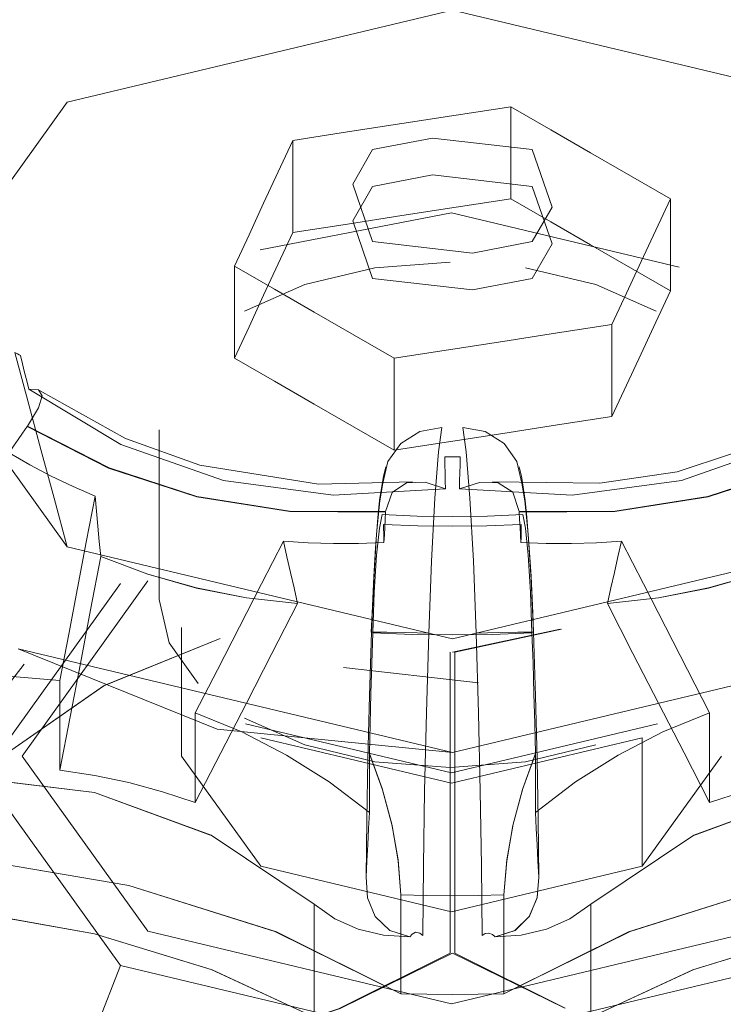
# Model space of a CAD drawing. Header units: metres. Extents: x -16.8 to 29.9, y -11.9 to 37.1.
# Tile 28 of 202: x -6.6312 to -6.6156, y 7.9485 to 7.9704. Entities that reach past the tile are written whole.
import ezdxf

# ---------------------------------------------------------------- set-up
doc = ezdxf.new("R2010")
doc.units = ezdxf.units.M
doc.layers.add('P-SANR-FIXT', color=7, linetype='Continuous', lineweight=5)

# ---------------------------------------------------------------- blocks, each defined once
blk = doc.blocks.new('TORNEIRA DE JARDIM COM BICO PARA MANGUEIRA - 1130_BC_Cromado-2213981-EXPLODE')
at = {"layer": 'P-SANR-FIXT'}
for p, q in [((-6.628089, 7.961271), (-6.628089, 7.957514)), ((-6.627593, 7.95689), (-6.627593, 7.954042)), ((-6.619202, 7.956855), (-6.621592, 7.956345)), ((-6.621542, 7.956345), (-6.619175, 7.956853)), ((-6.631083, 7.95608), (-6.633663, 7.95275)), ((-6.624009, 7.956008), (-6.621014, 7.955662)), ((-6.617385, 7.951601), (-6.615633, 7.954042)), ((-6.615633, 7.954042), (-6.617385, 7.951601)), ((-6.621592, 7.949675), (-6.619117, 7.948457)), ((-6.619092, 7.948454), (-6.621542, 7.949675)), ((-6.629636, 7.947628), (-6.628949, 7.9494)), ((-6.628949, 7.9494), (-6.629636, 7.947628))]:
    blk.add_line(p, q, dxfattribs=at)
for points in [[(-6.630131, 7.95868, 0), (-6.633669, 7.96361, 0), (-6.630131, 7.96854, 0), (-6.621592, 7.970582, 0), (-6.613053, 7.96854, 0)], [(-6.613053, 7.96854, 0), (-6.621592, 7.970582, 0), (-6.630131, 7.96854, 0), (-6.633669, 7.96361, 0), (-6.630131, 7.95868, 0)], [(-6.613053, 7.96854, 0), (-6.609516, 7.96361, 0), (-6.613053, 7.95868, 0), (-6.621592, 7.956637, 0), (-6.630131, 7.95868, 0)], [(-6.630131, 7.95868, 0), (-6.621592, 7.956637, 0), (-6.613053, 7.95868, 0), (-6.609516, 7.96361, 0), (-6.613053, 7.96854, 0)], [(-6.625128, 7.967692, 0), (-6.62392, 7.967879, 0), (-6.622713, 7.968066, 0), (-6.621506, 7.968252, 0), (-6.620298, 7.968439, 0)], [(-6.620298, 7.968439, 0), (-6.621506, 7.968252, 0), (-6.622713, 7.968066, 0), (-6.62392, 7.967879, 0), (-6.625128, 7.967692, 0)], [(-6.620298, 7.968439, 0), (-6.620298, 7.967929, 0), (-6.620298, 7.967419, 0), (-6.620298, 7.966908, 0), (-6.620298, 7.966398, 0)], [(-6.616763, 7.966398, 0), (-6.617647, 7.966908, 0), (-6.61853, 7.967419, 0), (-6.619414, 7.967929, 0), (-6.620298, 7.968439, 0)], [(-6.620298, 7.968439, 0), (-6.619414, 7.967929, 0), (-6.61853, 7.967419, 0), (-6.617647, 7.966908, 0), (-6.616763, 7.966398, 0)], [(-6.620298, 7.966398, 0), (-6.620298, 7.966908, 0), (-6.620298, 7.967419, 0), (-6.620298, 7.967929, 0), (-6.620298, 7.968439, 0)], [(-6.626422, 7.964904, 0), (-6.626098, 7.965601, 0), (-6.625775, 7.966298, 0), (-6.625451, 7.966995, 0), (-6.625128, 7.967692, 0)], [(-6.625128, 7.967692, 0), (-6.625451, 7.966995, 0), (-6.625775, 7.966298, 0), (-6.626098, 7.965601, 0), (-6.626422, 7.964904, 0)], [(-6.625128, 7.965651, 0), (-6.625128, 7.966161, 0), (-6.625128, 7.966672, 0), (-6.625128, 7.967182, 0), (-6.625128, 7.967692, 0)], [(-6.625128, 7.967692, 0), (-6.625128, 7.967182, 0), (-6.625128, 7.966672, 0), (-6.625128, 7.966161, 0), (-6.625128, 7.965651, 0)], [(-6.619825, 7.967488, 0), (-6.622034, 7.967743, 0), (-6.62336, 7.967488, 0), (-6.623802, 7.966723, 0), (-6.62336, 7.965447, 0)], [(-6.631217, 7.95642, 0), (-6.621592, 7.954118, 0), (-6.611968, 7.95642, 0), (-6.607981, 7.961977, 0), (-6.611968, 7.967533, 0)], [(-6.611968, 7.967533, 0), (-6.608884, 7.964988, 0), (-6.607981, 7.961977, 0), (-6.611968, 7.95642, 0), (-6.621592, 7.954118, 0), (-6.626808, 7.954639, 0), (-6.631217, 7.95642, 0)], [(-6.62336, 7.965447, 0), (-6.62115, 7.965192, 0), (-6.619825, 7.965447, 0), (-6.619383, 7.966212, 0), (-6.619825, 7.967488, 0)], [(-6.62336, 7.96463, 0), (-6.623802, 7.965906, 0), (-6.62336, 7.966672, 0), (-6.622034, 7.966927, 0), (-6.619825, 7.966672, 0)], [(-6.619825, 7.966672, 0), (-6.619383, 7.965396, 0), (-6.619825, 7.96463, 0), (-6.62115, 7.964375, 0), (-6.62336, 7.96463, 0)], [(-6.620298, 7.966398, 0), (-6.621506, 7.966211, 0), (-6.622713, 7.966024, 0), (-6.62392, 7.965838, 0), (-6.625128, 7.965651, 0)], [(-6.625128, 7.965651, 0), (-6.62392, 7.965838, 0), (-6.622713, 7.966024, 0), (-6.621506, 7.966211, 0), (-6.620298, 7.966398, 0)], [(-6.616763, 7.964357, 0), (-6.617647, 7.964867, 0), (-6.61853, 7.965377, 0), (-6.619414, 7.965888, 0), (-6.620298, 7.966398, 0)], [(-6.620298, 7.966398, 0), (-6.619414, 7.965888, 0), (-6.61853, 7.965377, 0), (-6.617647, 7.964867, 0), (-6.616763, 7.964357, 0)], [(-6.618057, 7.96361, 0), (-6.617733, 7.964307, 0), (-6.61741, 7.965004, 0), (-6.617086, 7.965701, 0), (-6.616763, 7.966398, 0)], [(-6.616763, 7.966398, 0), (-6.617086, 7.965701, 0), (-6.61741, 7.965004, 0), (-6.617733, 7.964307, 0), (-6.618057, 7.96361, 0)], [(-6.616763, 7.966398, 0), (-6.616763, 7.965888, 0), (-6.616763, 7.965377, 0), (-6.616763, 7.964867, 0), (-6.616763, 7.964357, 0)], [(-6.616763, 7.964357, 0), (-6.616763, 7.964867, 0), (-6.616763, 7.965377, 0), (-6.616763, 7.965888, 0), (-6.616763, 7.966398, 0)], [(-6.616566, 7.964879, 0), (-6.621613, 7.966086, 0), (-6.625852, 7.965263, 0)], [(-6.625128, 7.965651, 0), (-6.625451, 7.964954, 0), (-6.625775, 7.964257, 0), (-6.626098, 7.96356, 0), (-6.626422, 7.962863, 0)], [(-6.626422, 7.962863, 0), (-6.626098, 7.96356, 0), (-6.625775, 7.964257, 0), (-6.625451, 7.964954, 0), (-6.625128, 7.965651, 0)], [(-6.626422, 7.962863, 0), (-6.626422, 7.963373, 0), (-6.626422, 7.963883, 0), (-6.626422, 7.964393, 0), (-6.626422, 7.964904, 0)], [(-6.626422, 7.964904, 0), (-6.625538, 7.964393, 0), (-6.624654, 7.963883, 0), (-6.62377, 7.963373, 0), (-6.622886, 7.962863, 0)], [(-6.622886, 7.962863, 0), (-6.62377, 7.963373, 0), (-6.624654, 7.963883, 0), (-6.625538, 7.964393, 0), (-6.626422, 7.964904, 0)], [(-6.626422, 7.964904, 0), (-6.626422, 7.964393, 0), (-6.626422, 7.963883, 0), (-6.626422, 7.963373, 0), (-6.626422, 7.962863, 0)], [(-6.62164, 7.964995, 0), (-6.623309, 7.964868, 0), (-6.624864, 7.964496, 0), (-6.6262, 7.963904, 0)], [(-6.617079, 7.963904, 0), (-6.618415, 7.964496, 0), (-6.61997, 7.964868, 0)], [(-6.618057, 7.961568, 0), (-6.617733, 7.962266, 0), (-6.61741, 7.962963, 0), (-6.617086, 7.96366, 0), (-6.616763, 7.964357, 0)], [(-6.616763, 7.964357, 0), (-6.617086, 7.96366, 0), (-6.61741, 7.962963, 0), (-6.617733, 7.962266, 0), (-6.618057, 7.961568, 0)], [(-6.622886, 7.962863, 0), (-6.621679, 7.963049, 0), (-6.620472, 7.963236, 0), (-6.619264, 7.963423, 0), (-6.618057, 7.96361, 0)], [(-6.618057, 7.96361, 0), (-6.619264, 7.963423, 0), (-6.620472, 7.963236, 0), (-6.621679, 7.963049, 0), (-6.622886, 7.962863, 0)], [(-6.618057, 7.96361, 0), (-6.618057, 7.963099, 0), (-6.618057, 7.962589, 0), (-6.618057, 7.962079, 0), (-6.618057, 7.961568, 0)], [(-6.618057, 7.961568, 0), (-6.618057, 7.962079, 0), (-6.618057, 7.962589, 0), (-6.618057, 7.963099, 0), (-6.618057, 7.96361, 0)], [(-6.631287, 7.962992, 0), (-6.630998, 7.961914, 0), (-6.630709, 7.960836, 0), (-6.63042, 7.959758, 0), (-6.630131, 7.95868, 0)], [(-6.630131, 7.95868, 0), (-6.63042, 7.959758, 0), (-6.630709, 7.960836, 0), (-6.630998, 7.961914, 0), (-6.631287, 7.962992, 0)], [(-6.631287, 7.962992, 0), (-6.631256, 7.962974, 0), (-6.631226, 7.962957, 0), (-6.631195, 7.962939, 0), (-6.631165, 7.962922, 0)], [(-6.631165, 7.962922, 0), (-6.631117, 7.962736, 0), (-6.63107, 7.962549, 0), (-6.631022, 7.962363, 0), (-6.630975, 7.962177, 0)], [(-6.626422, 7.962863, 0), (-6.625538, 7.962352, 0), (-6.624654, 7.961842, 0), (-6.62377, 7.961332, 0), (-6.622886, 7.960821, 0)], [(-6.622886, 7.960821, 0), (-6.62377, 7.961332, 0), (-6.624654, 7.961842, 0), (-6.625538, 7.962352, 0), (-6.626422, 7.962863, 0)], [(-6.622886, 7.960821, 0), (-6.622886, 7.961332, 0), (-6.622886, 7.961842, 0), (-6.622886, 7.962352, 0), (-6.622886, 7.962863, 0)], [(-6.622886, 7.962863, 0), (-6.622886, 7.962352, 0), (-6.622886, 7.961842, 0), (-6.622886, 7.961332, 0), (-6.622886, 7.960821, 0)], [(-6.630975, 7.962177, 0), (-6.630765, 7.962159, 0), (-6.630682, 7.96203, 0), (-6.63076, 7.961761, 0), (-6.631009, 7.961359, 0)], [(-6.630975, 7.962177, 0), (-6.628937, 7.960946, 0), (-6.626668, 7.96015, 0), (-6.624234, 7.959823, 0), (-6.621748, 7.95997, 0)], [(-6.621748, 7.95997, 0), (-6.624234, 7.959824, 0), (-6.626668, 7.96015, 0), (-6.628937, 7.960947, 0), (-6.630975, 7.962177, 0)], [(-6.630741, 7.962146, 0), (-6.628837, 7.96108, 0), (-6.62719, 7.960494, 0), (-6.624557, 7.960072, 0), (-6.622477, 7.960122, 0)], [(-6.621436, 7.95997, 0), (-6.618943, 7.959823, 0), (-6.616517, 7.96015, 0), (-6.61424, 7.960949, 0), (-6.61221, 7.962177, 0)], [(-6.61221, 7.962177, 0), (-6.61424, 7.96095, 0), (-6.616517, 7.96015, 0), (-6.618943, 7.959824, 0), (-6.621436, 7.95997, 0)], [(-6.620701, 7.960121, 0), (-6.618325, 7.960092, 0), (-6.61661, 7.960343, 0), (-6.614206, 7.961145, 0), (-6.612441, 7.962148, 0)], [(-6.622886, 7.960821, 0), (-6.621679, 7.961008, 0), (-6.620472, 7.961195, 0), (-6.619264, 7.961382, 0), (-6.618057, 7.961568, 0)], [(-6.618057, 7.961568, 0), (-6.619264, 7.961382, 0), (-6.620472, 7.961195, 0), (-6.621679, 7.961008, 0), (-6.622886, 7.960821, 0)], [(-6.631015, 7.96135, 0), (-6.631115, 7.961204, 0), (-6.631215, 7.961058, 0), (-6.631314, 7.960912, 0), (-6.631414, 7.960766, 0)], [(-6.623073, 7.95945, 0), (-6.625193, 7.959461, 0), (-6.627257, 7.959786, 0), (-6.629212, 7.960422, 0), (-6.631015, 7.96135, 0)], [(-6.631009, 7.961359, 0), (-6.629199, 7.960429, 0), (-6.627253, 7.959797, 0), (-6.6252, 7.959473, 0), (-6.623072, 7.959461, 0)], [(-6.621825, 7.961327, 0), (-6.622317, 7.96124, 0), (-6.622737, 7.960975, 0), (-6.623022, 7.960571, 0), (-6.623132, 7.96009, 0)], [(-6.622117, 7.956763, 0), (-6.622056, 7.958363, 0), (-6.62198, 7.959761, 0), (-6.6219, 7.960789, 0), (-6.621825, 7.961327, 0)], [(-6.620053, 7.96009, 0), (-6.620162, 7.960571, 0), (-6.620448, 7.960975, 0), (-6.620868, 7.96124, 0), (-6.621359, 7.961327, 0)], [(-6.621359, 7.961327, 0), (-6.621285, 7.960788, 0), (-6.621205, 7.959762, 0), (-6.621129, 7.958368, 0), (-6.621068, 7.956763, 0)], [(-6.620112, 7.959461, 0), (-6.617985, 7.959473, 0), (-6.615932, 7.959797, 0), (-6.613985, 7.960429, 0), (-6.612176, 7.961359, 0)], [(-6.612169, 7.96135, 0), (-6.613972, 7.960422, 0), (-6.615928, 7.959786, 0), (-6.617991, 7.959461, 0), (-6.620112, 7.95945, 0)], [(-6.629509, 7.959806, 0), (-6.629999, 7.960018, 0), (-6.630481, 7.960249, 0), (-6.630952, 7.960498, 0), (-6.631414, 7.960766, 0)], [(-6.631414, 7.960766, 0), (-6.630952, 7.960498, 0), (-6.630481, 7.960249, 0), (-6.629999, 7.960018, 0), (-6.629509, 7.959806, 0)], [(-6.621748, 7.95997, 0), (-6.621752, 7.960146, 0), (-6.621756, 7.960322, 0), (-6.62176, 7.960498, 0), (-6.621764, 7.960674, 0)], [(-6.621764, 7.960674, 0), (-6.621678, 7.960673, 0), (-6.621592, 7.960673, 0), (-6.621506, 7.960673, 0), (-6.62142, 7.960674, 0)], [(-6.62142, 7.960674, 0), (-6.621424, 7.960498, 0), (-6.621428, 7.960322, 0), (-6.621432, 7.960146, 0), (-6.621436, 7.95997, 0)], [(-6.623067, 7.960456, 0), (-6.623123, 7.960248, 0), (-6.623205, 7.959708, 0), (-6.623243, 7.959325, 0), (-6.623295, 7.958655, 0), (-6.623334, 7.958015, 0), (-6.623373, 7.957209, 0), (-6.62339, 7.956788, 0)], [(-6.620117, 7.960456, 0), (-6.620061, 7.960247, 0), (-6.61998, 7.959709, 0), (-6.619942, 7.95933, 0), (-6.61989, 7.958661, 0), (-6.619851, 7.958024, 0), (-6.619812, 7.957217, 0), (-6.619795, 7.956788, 0)], [(-6.623132, 7.96009, 0), (-6.6232, 7.959701, 0), (-6.623271, 7.958958, 0), (-6.623336, 7.957948, 0), (-6.623388, 7.956787, 0)], [(-6.623072, 7.959461, 0), (-6.622928, 7.959884, 0), (-6.622612, 7.960097, 0), (-6.622198, 7.960111, 0), (-6.621748, 7.95997, 0)], [(-6.621436, 7.95997, 0), (-6.62099, 7.96011, 0), (-6.620577, 7.960099, 0), (-6.620252, 7.95989, 0), (-6.620112, 7.959461, 0)], [(-6.619796, 7.956787, 0), (-6.619849, 7.957949, 0), (-6.619914, 7.958958, 0), (-6.619985, 7.9597, 0), (-6.620053, 7.96009, 0)], [(-6.629509, 7.959806, 0), (-6.629704, 7.958785, 0), (-6.629898, 7.957763, 0), (-6.630093, 7.956742, 0), (-6.630288, 7.95572, 0)], [(-6.629385, 7.958464, 0), (-6.629416, 7.9588, 0), (-6.629447, 7.959135, 0), (-6.629478, 7.95947, 0), (-6.629509, 7.959806, 0)], [(-6.623355, 7.956772, 0), (-6.623324, 7.957672, 0), (-6.623271, 7.958498, 0), (-6.623208, 7.959094, 0), (-6.62315, 7.959396, 0)], [(-6.62315, 7.959396, 0), (-6.622373, 7.959364, 0), (-6.621592, 7.959353, 0), (-6.620812, 7.959364, 0), (-6.620034, 7.959396, 0)], [(-6.623109, 7.95878, 0), (-6.6231, 7.958947, 0), (-6.623091, 7.959115, 0), (-6.623082, 7.959283, 0), (-6.623073, 7.95945, 0)], [(-6.620112, 7.95945, 0), (-6.620103, 7.959283, 0), (-6.620094, 7.959115, 0), (-6.620085, 7.958947, 0), (-6.620076, 7.95878, 0)], [(-6.620034, 7.959396, 0), (-6.619976, 7.959094, 0), (-6.619913, 7.958498, 0), (-6.619861, 7.957672, 0), (-6.61983, 7.956772, 0)], [(-6.620066, 7.959178, 0), (-6.620828, 7.959146, 0), (-6.621592, 7.959135, 0), (-6.622356, 7.959146, 0), (-6.623118, 7.959178, 0)], [(-6.623118, 7.959178, 0), (-6.623116, 7.959079, 0), (-6.623114, 7.958979, 0), (-6.623111, 7.958879, 0), (-6.623109, 7.95878, 0)], [(-6.620076, 7.95878, 0), (-6.620073, 7.958879, 0), (-6.620071, 7.958979, 0), (-6.620069, 7.959079, 0), (-6.620066, 7.959178, 0)], [(-6.62729, 7.955003, 0), (-6.626801, 7.955955, 0), (-6.626313, 7.956906, 0), (-6.625825, 7.957857, 0), (-6.625336, 7.958808, 0)], [(-6.623109, 7.95878, 0), (-6.623671, 7.958757, 0), (-6.62423, 7.958754, 0), (-6.624785, 7.958771, 0), (-6.625336, 7.958808, 0)], [(-6.625336, 7.958808, 0), (-6.625258, 7.958461, 0), (-6.62518, 7.958115, 0), (-6.625102, 7.957768, 0), (-6.625024, 7.957422, 0)], [(-6.625336, 7.958808, 0), (-6.624785, 7.958771, 0), (-6.62423, 7.958754, 0), (-6.623671, 7.958757, 0), (-6.623109, 7.95878, 0)], [(-6.620076, 7.95878, 0), (-6.619514, 7.958757, 0), (-6.618955, 7.958754, 0), (-6.618399, 7.958771, 0), (-6.617848, 7.958808, 0)], [(-6.617848, 7.958808, 0), (-6.618399, 7.958771, 0), (-6.618955, 7.958754, 0), (-6.619514, 7.958757, 0), (-6.620076, 7.95878, 0)], [(-6.61816, 7.957422, 0), (-6.618082, 7.957768, 0), (-6.618004, 7.958115, 0), (-6.617926, 7.958461, 0), (-6.617848, 7.958808, 0)], [(-6.617848, 7.958808, 0), (-6.61736, 7.957857, 0), (-6.616872, 7.956906, 0), (-6.616383, 7.955955, 0), (-6.615895, 7.955003, 0)], [(-6.630288, 7.953727, 0), (-6.630062, 7.954911, 0), (-6.629836, 7.956096, 0), (-6.629611, 7.95728, 0), (-6.629385, 7.958464, 0)], [(-6.629385, 7.958464, 0), (-6.628344, 7.958073, 0), (-6.627265, 7.957767, 0), (-6.626156, 7.95755, 0), (-6.625024, 7.957422, 0)], [(-6.625024, 7.957422, 0), (-6.626158, 7.95755, 0), (-6.627265, 7.957768, 0), (-6.628343, 7.958073, 0), (-6.629385, 7.958464, 0)], [(-6.6138, 7.958464, 0), (-6.614842, 7.958073, 0), (-6.615919, 7.957768, 0), (-6.617027, 7.95755, 0), (-6.61816, 7.957422, 0)], [(-6.61816, 7.957422, 0), (-6.617028, 7.95755, 0), (-6.615919, 7.957767, 0), (-6.614841, 7.958073, 0), (-6.6138, 7.958464, 0)], [(-6.628949, 7.9494, 0), (-6.631987, 7.953635, 0), (-6.628949, 7.95787, 0)], [(-6.628338, 7.957925, 0), (-6.631124, 7.954042, 0), (-6.628338, 7.950159, 0)], [(-6.627225, 7.955652, 0), (-6.62787, 7.95655, 0), (-6.628089, 7.957514, 0)], [(-6.625024, 7.957422, 0), (-6.625591, 7.956319, 0), (-6.626157, 7.955216, 0), (-6.626723, 7.954113, 0), (-6.62729, 7.95301, 0)], [(-6.615895, 7.95301, 0), (-6.616461, 7.954113, 0), (-6.617028, 7.955216, 0), (-6.617594, 7.956319, 0), (-6.61816, 7.957422, 0)], [(-6.623388, 7.956787, 0), (-6.623433, 7.955374, 0), (-6.623468, 7.953982, 0), (-6.623492, 7.952636, 0), (-6.623507, 7.951358, 0)], [(-6.623429, 7.954096, 0), (-6.623416, 7.954759, 0), (-6.623399, 7.955429, 0), (-6.623379, 7.956101, 0), (-6.623355, 7.956772, 0)], [(-6.622117, 7.956763, 0), (-6.622623, 7.956779, 0), (-6.623043, 7.956789, 0), (-6.623311, 7.956792, 0), (-6.62339, 7.956788, 0)], [(-6.62339, 7.956788, 0), (-6.623311, 7.956792, 0), (-6.623043, 7.95679, 0), (-6.622623, 7.956779, 0), (-6.622117, 7.956763, 0)], [(-6.61983, 7.956772, 0), (-6.62071, 7.956737, 0), (-6.621592, 7.956726, 0), (-6.622475, 7.956737, 0), (-6.623355, 7.956772, 0)], [(-6.623355, 7.956772, 0), (-6.622475, 7.956737, 0), (-6.621592, 7.956726, 0), (-6.62071, 7.956737, 0), (-6.61983, 7.956772, 0)], [(-6.622248, 7.95006, 0), (-6.622236, 7.951616, 0), (-6.62221, 7.953271, 0), (-6.62217, 7.955, 0), (-6.622117, 7.956763, 0)], [(-6.619795, 7.956788, 0), (-6.619875, 7.956792, 0), (-6.620145, 7.95679, 0), (-6.620564, 7.956779, 0), (-6.621068, 7.956763, 0)], [(-6.621068, 7.956763, 0), (-6.620564, 7.956779, 0), (-6.620145, 7.95679, 0), (-6.619875, 7.956792, 0), (-6.619795, 7.956788, 0)], [(-6.621068, 7.956763, 0), (-6.621015, 7.954995, 0), (-6.620975, 7.953264, 0), (-6.620948, 7.951617, 0), (-6.620936, 7.95006, 0)], [(-6.61983, 7.956772, 0), (-6.619806, 7.956101, 0), (-6.619785, 7.955429, 0), (-6.619769, 7.954759, 0), (-6.619755, 7.954096, 0)], [(-6.619678, 7.951358, 0), (-6.619692, 7.952635, 0), (-6.619717, 7.953975, 0), (-6.619752, 7.955369, 0), (-6.619796, 7.956787, 0)], [(-6.62674, 7.956648, 0), (-6.629307, 7.955603, 0), (-6.631699, 7.95394, 0)], [(-6.631699, 7.95394, 0), (-6.629316, 7.955599, 0), (-6.626741, 7.956648, 0)], [(-6.621643, 7.956345, 0), (-6.621643, 7.954678, 0), (-6.621643, 7.95301, 0), (-6.621643, 7.951342, 0), (-6.621643, 7.949675, 0)], [(-6.621542, 7.949675, 0), (-6.621542, 7.951342, 0), (-6.621542, 7.95301, 0), (-6.621542, 7.954677, 0), (-6.621542, 7.956345, 0)], [(-6.612143, 7.95608, 0), (-6.611239, 7.953635, 0), (-6.614278, 7.9494, 0), (-6.621613, 7.947646, 0), (-6.628949, 7.9494, 0)], [(-6.630288, 7.95572, 0), (-6.631435, 7.955815, 0), (-6.632604, 7.955818, 0), (-6.633785, 7.95573, 0), (-6.634972, 7.955551, 0)], [(-6.634972, 7.955551, 0), (-6.633784, 7.95573, 0), (-6.632604, 7.955818, 0), (-6.631436, 7.955815, 0), (-6.630288, 7.95572, 0)], [(-6.630288, 7.95572, 0), (-6.630288, 7.955222, 0), (-6.630288, 7.954724, 0), (-6.630288, 7.954225, 0), (-6.630288, 7.953727, 0)], [(-6.62343, 7.952791, 0), (-6.624321, 7.953467, 0), (-6.625266, 7.954063, 0), (-6.626258, 7.954577, 0), (-6.62729, 7.955003, 0)], [(-6.62729, 7.95301, 0), (-6.62729, 7.953508, 0), (-6.62729, 7.954007, 0), (-6.62729, 7.954505, 0), (-6.62729, 7.955003, 0)], [(-6.62729, 7.955003, 0), (-6.626256, 7.954576, 0), (-6.625266, 7.954063, 0), (-6.624322, 7.953467, 0), (-6.62343, 7.952791, 0)], [(-6.615895, 7.955003, 0), (-6.616927, 7.954577, 0), (-6.617919, 7.954063, 0), (-6.618864, 7.953467, 0), (-6.619755, 7.952791, 0)], [(-6.619755, 7.952791, 0), (-6.618863, 7.953467, 0), (-6.617919, 7.954063, 0), (-6.616928, 7.954576, 0), (-6.615895, 7.955003, 0)], [(-6.615895, 7.955003, 0), (-6.615895, 7.954505, 0), (-6.615895, 7.954007, 0), (-6.615895, 7.953508, 0), (-6.615895, 7.95301, 0)], [(-6.618415, 7.954289, 0), (-6.61997, 7.953917, 0), (-6.62164, 7.95379, 0), (-6.623309, 7.953917, 0), (-6.624864, 7.954289, 0), (-6.6262, 7.95488, 0)], [(-6.617052, 7.954758, 0), (-6.621613, 7.953667, 0), (-6.626174, 7.954758, 0)], [(-6.617385, 7.954449, 0), (-6.621613, 7.953438, 0), (-6.625841, 7.954449, 0)], [(-6.617385, 7.954449, 0), (-6.617385, 7.953737, 0), (-6.617385, 7.953025, 0), (-6.617385, 7.952313, 0), (-6.617385, 7.951601, 0)], [(-6.617385, 7.951601, 0), (-6.617385, 7.952313, 0), (-6.617385, 7.953025, 0), (-6.617385, 7.953737, 0), (-6.617385, 7.954449, 0)], [(-6.628338, 7.950159, 0), (-6.621613, 7.948551, 0), (-6.614888, 7.950159, 0), (-6.612102, 7.954042, 0)], [(-6.627593, 7.954042, 0), (-6.625841, 7.951601, 0), (-6.621613, 7.95059, 0), (-6.617385, 7.951601, 0)], [(-6.617385, 7.951601, 0), (-6.621613, 7.95059, 0), (-6.625841, 7.951601, 0), (-6.627593, 7.954042, 0)], [(-6.62343, 7.952791, 0), (-6.62343, 7.953117, 0), (-6.62343, 7.953442, 0), (-6.62343, 7.953768, 0), (-6.62343, 7.954093, 0)], [(-6.62343, 7.954093, 0), (-6.623142, 7.953294, 0), (-6.62293, 7.952493, 0), (-6.622795, 7.951715, 0), (-6.622734, 7.950962, 0)], [(-6.622734, 7.950962, 0), (-6.622798, 7.951743, 0), (-6.622937, 7.952533, 0), (-6.623148, 7.953321, 0), (-6.623429, 7.954096, 0)], [(-6.620451, 7.950962, 0), (-6.620389, 7.951717, 0), (-6.620253, 7.952501, 0), (-6.620042, 7.953297, 0), (-6.619755, 7.954093, 0)], [(-6.619755, 7.954096, 0), (-6.620036, 7.953321, 0), (-6.620248, 7.952533, 0), (-6.620387, 7.951743, 0), (-6.62045, 7.950962, 0)], [(-6.619755, 7.954093, 0), (-6.619755, 7.953768, 0), (-6.619755, 7.953442, 0), (-6.619755, 7.953117, 0), (-6.619755, 7.952791, 0)], [(-6.62729, 7.95301, 0), (-6.628016, 7.953251, 0), (-6.62876, 7.953452, 0), (-6.629518, 7.95361, 0), (-6.630288, 7.953727, 0)], [(-6.630288, 7.953727, 0), (-6.629517, 7.95361, 0), (-6.62876, 7.953452, 0), (-6.628017, 7.953251, 0), (-6.62729, 7.95301, 0)], [(-6.615895, 7.95301, 0), (-6.615168, 7.953251, 0), (-6.614425, 7.953452, 0), (-6.613667, 7.95361, 0), (-6.612897, 7.953727, 0)], [(-6.612897, 7.953727, 0), (-6.613667, 7.95361, 0), (-6.614425, 7.953452, 0), (-6.615168, 7.953251, 0), (-6.615895, 7.95301, 0)], [(-6.635232, 7.953289, 0), (-6.632348, 7.953574, 0), (-6.629525, 7.953235, 0), (-6.626917, 7.952275, 0), (-6.624657, 7.95076, 0)], [(-6.624657, 7.95076, 0), (-6.626939, 7.952285, 0), (-6.629525, 7.953235, 0), (-6.632323, 7.953573, 0), (-6.635232, 7.953289, 0)], [(-6.618528, 7.95076, 0), (-6.616267, 7.952275, 0), (-6.613659, 7.953235, 0), (-6.610836, 7.953574, 0), (-6.607953, 7.953289, 0)], [(-6.607953, 7.953289, 0), (-6.610862, 7.953573, 0), (-6.613659, 7.953235, 0), (-6.616245, 7.952286, 0), (-6.618528, 7.95076, 0)], [(-6.623507, 7.951358, 0), (-6.623488, 7.951716, 0), (-6.623468, 7.952075, 0), (-6.623449, 7.952433, 0), (-6.62343, 7.952791, 0)], [(-6.619755, 7.952791, 0), (-6.619736, 7.952433, 0), (-6.619716, 7.952075, 0), (-6.619697, 7.951716, 0), (-6.619678, 7.951358, 0)], [(-6.635957, 7.951935, 0), (-6.632329, 7.951776, 0), (-6.62876, 7.95117, 0), (-6.625493, 7.950141, 0), (-6.622734, 7.948773, 0)], [(-6.622734, 7.948773, 0), (-6.625527, 7.950155, 0), (-6.62876, 7.95117, 0), (-6.632288, 7.951772, 0), (-6.635957, 7.951935, 0)], [(-6.607228, 7.951935, 0), (-6.610896, 7.951772, 0), (-6.614425, 7.95117, 0), (-6.617657, 7.950155, 0), (-6.620451, 7.948773, 0)], [(-6.620451, 7.948773, 0), (-6.617691, 7.950141, 0), (-6.614425, 7.95117, 0), (-6.610856, 7.951776, 0), (-6.607228, 7.951935, 0)], [(-6.622536, 7.950036, 0), (-6.62298, 7.950172, 0), (-6.623302, 7.950487, 0), (-6.623472, 7.950901, 0), (-6.623507, 7.951358, 0)], [(-6.623507, 7.951358, 0), (-6.623472, 7.950901, 0), (-6.623302, 7.950487, 0), (-6.62298, 7.950172, 0), (-6.622536, 7.950036, 0)], [(-6.619678, 7.951358, 0), (-6.619712, 7.950904, 0), (-6.619882, 7.950489, 0), (-6.620203, 7.950173, 0), (-6.620649, 7.950036, 0)], [(-6.620649, 7.950036, 0), (-6.620208, 7.950173, 0), (-6.619889, 7.950482, 0), (-6.619714, 7.950898, 0), (-6.619678, 7.951358, 0)], [(-6.62045, 7.950962, 0), (-6.621021, 7.950949, 0), (-6.621592, 7.950945, 0), (-6.622164, 7.950949, 0), (-6.622734, 7.950962, 0)], [(-6.622734, 7.950962, 0), (-6.622734, 7.950415, 0), (-6.622734, 7.949867, 0), (-6.622734, 7.94932, 0), (-6.622734, 7.948773, 0)], [(-6.620451, 7.948773, 0), (-6.620451, 7.94932, 0), (-6.620451, 7.949867, 0), (-6.620451, 7.950415, 0), (-6.620451, 7.950962, 0)], [(-6.635232, 7.950783, 0), (-6.632323, 7.950599, 0), (-6.629525, 7.950103, 0), (-6.626939, 7.949312, 0), (-6.624657, 7.948254, 0)], [(-6.624657, 7.948254, 0), (-6.626917, 7.949303, 0), (-6.629525, 7.950103, 0), (-6.632348, 7.950602, 0), (-6.635232, 7.950783, 0)], [(-6.624657, 7.948254, 0), (-6.624657, 7.948881, 0), (-6.624657, 7.949507, 0), (-6.624657, 7.950134, 0), (-6.624657, 7.95076, 0)], [(-6.624657, 7.95076, 0), (-6.624197, 7.950436, 0), (-6.623678, 7.950202, 0), (-6.623118, 7.950068, 0), (-6.622536, 7.950036, 0)], [(-6.620649, 7.950036, 0), (-6.620067, 7.950068, 0), (-6.619506, 7.950202, 0), (-6.618988, 7.950436, 0), (-6.618528, 7.95076, 0)], [(-6.618528, 7.948254, 0), (-6.616245, 7.949312, 0), (-6.613659, 7.950103, 0), (-6.610862, 7.950599, 0), (-6.607953, 7.950783, 0)], [(-6.607953, 7.950783, 0), (-6.610836, 7.950602, 0), (-6.613659, 7.950103, 0), (-6.616267, 7.949303, 0), (-6.618528, 7.948254, 0)], [(-6.618528, 7.95076, 0), (-6.618528, 7.950134, 0), (-6.618528, 7.949507, 0), (-6.618528, 7.948881, 0), (-6.618528, 7.948254, 0)], [(-6.622536, 7.950036, 0), (-6.622484, 7.950096, 0), (-6.622408, 7.950134, 0), (-6.622317, 7.950117, 0), (-6.622248, 7.95006, 0)], [(-6.620936, 7.95006, 0), (-6.620868, 7.950105, 0), (-6.620786, 7.950113, 0), (-6.620707, 7.950088, 0), (-6.620649, 7.950036, 0)], [(-6.621643, 7.949675, 0), (-6.624113, 7.948439, 0), (-6.626546, 7.947624, 0)], [(-6.626541, 7.947625, 0), (-6.624077, 7.948443, 0), (-6.621592, 7.949675, 0)], [(-6.622734, 7.948773, 0), (-6.622163, 7.948759, 0), (-6.621592, 7.948755, 0), (-6.621021, 7.948759, 0), (-6.620451, 7.948773, 0)]]:
    blk.add_polyline3d(points, dxfattribs=at)
blk = doc.blocks.new('TORNEIRA DE JARDIM COM BICO PARA MANGUEIRA - 1130_BC_Cromado-2214104-EXPLODE')
blk.add_blockref('TORNEIRA DE JARDIM COM BICO PARA MANGUEIRA - 1130_BC_Cromado-2213981-EXPLODE', (0, 0))

msp = doc.modelspace()

# ---------------------------------------------------------------- block references
at = {"layer": 'P-SANR-FIXT'}
msp.add_blockref('TORNEIRA DE JARDIM COM BICO PARA MANGUEIRA - 1130_BC_Cromado-2214104-EXPLODE', (0, 0), dxfattribs=at)

doc.saveas('drawing.dxf')
